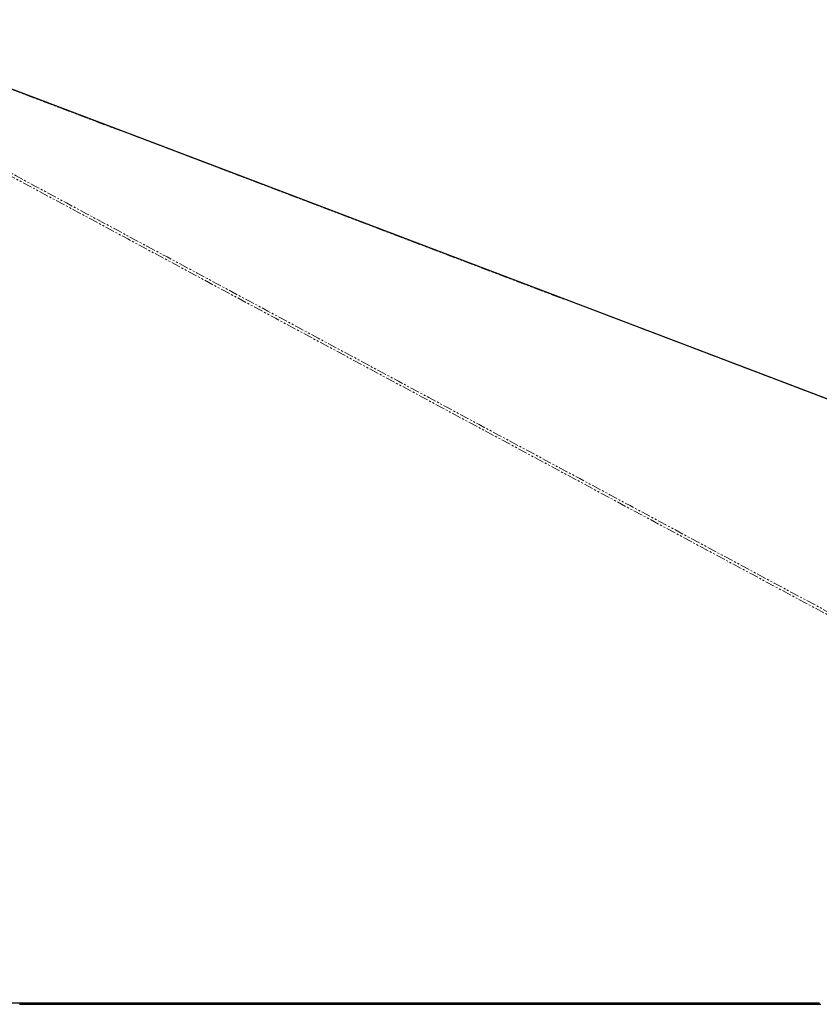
# Model space of a CAD drawing. Header units: millimetres. Extents: x 186 to 9508, y 327 to 8143.
# Tile 52 of 53: x 7883 to 8424, y 2849 to 3516. Entities that reach past the tile are written whole.
import ezdxf

# ---------------------------------------------------------------- set-up
doc = ezdxf.new("R2010")
doc.units = ezdxf.units.MM
doc.linetypes.add('PHANTOM', pattern=[12.7, 6.35, -1.27, 1.27, -1.27, 1.27, -1.27])

msp = doc.modelspace()

# ---------------------------------------------------------------- linework, layer by layer
at = {"color": 8, "linetype": 'PHANTOM', "lineweight": 18, "flags": 128}
for points in [[(9507.22, 2849.76), (8426.94, 3260.14), (8285.48, 3313.88), (8144.02, 3367.62), (8002.56, 3421.37), (7861.1, 3475.12), (7753.04, 3516.19)], [(8919.72, 2849.76), (8155.87, 3260.14), (8055.85, 3313.88), (7955.83, 3367.62), (7855.82, 3421.37), (7755.82, 3475.12), (7707.51, 3501.11)]]:
    msp.add_lwpolyline(points, dxfattribs=at)
at = {"color": 7, "linetype": 'Continuous', "lineweight": 25, "flags": 128}
for points in [[(8550.9, 3213.26), (8029.63, 3411.29), (7800.28, 3498.43), (7787.67, 3503.22), (7775.05, 3508.01), (7762.45, 3512.8), (7753.32, 3516.27)], [(7877.5, 2849.76), (7885.26, 2849.76), (7889.14, 2849.76), (7893.02, 2849.76), (7900.78, 2849.76), (7904.66, 2849.76), (7912.42, 2849.76), (7916.3, 2849.76), (7924.06, 2849.76), (7927.94, 2849.76), (7935.7, 2849.76), (7939.57, 2849.76), (7943.45, 2849.76), (7951.21, 2849.76), (7955.09, 2849.76), (7962.85, 2849.76), (7966.73, 2849.76), (7974.49, 2849.76), (7978.37, 2849.76), (7982.25, 2849.76), (7990.01, 2849.76), (7993.89, 2849.76), (8001.64, 2849.76), (8005.52, 2849.76), (8013.28, 2849.76), (8017.16, 2849.76), (8024.92, 2849.76), (8028.8, 2849.76), (8032.68, 2849.76), (8040.44, 2849.76), (8044.32, 2849.76), (8052.08, 2849.76), (8055.96, 2849.76), (8063.71, 2849.76), (8067.59, 2849.76), (8075.35, 2849.76), (8079.23, 2849.76), (8083.11, 2849.76), (8090.87, 2849.76), (8094.75, 2849.76), (8102.51, 2849.76), (8106.39, 2849.76), (8114.15, 2849.76), (8118.03, 2849.76), (8125.78, 2849.76), (8129.66, 2849.76), (8133.54, 2849.76), (8141.3, 2849.76), (8145.18, 2849.76), (8152.94, 2849.76), (8156.82, 2849.76), (8164.58, 2849.76), (8168.46, 2849.76), (8172.34, 2849.76), (8180.1, 2849.76), (8183.98, 2849.76), (8191.73, 2849.76), (8195.61, 2849.76), (8203.37, 2849.76), (8207.25, 2849.76), (8215.01, 2849.76), (8218.89, 2849.76), (8222.77, 2849.76), (8230.53, 2849.76), (8234.41, 2849.76), (8242.17, 2849.76), (8246.05, 2849.76), (8253.8, 2849.76), (8257.68, 2849.76), (8265.44, 2849.76), (8269.32, 2849.76), (8273.2, 2849.76), (8280.96, 2849.76), (8284.84, 2849.76), (8292.6, 2849.76), (8296.48, 2849.76), (8304.24, 2849.76), (8308.12, 2849.76), (8315.87, 2849.76), (8319.75, 2849.76), (8323.63, 2849.76), (8331.39, 2849.76), (8335.27, 2849.76), (8343.03, 2849.76), (8346.91, 2849.76), (8354.67, 2849.76), (8358.55, 2849.76), (8362.43, 2849.76), (8370.19, 2849.76), (8374.07, 2849.76), (8381.82, 2849.76), (8385.7, 2849.76), (8393.46, 2849.76), (8397.34, 2849.76), (8405.1, 2849.76), (8408.98, 2849.76), (8412.86, 2849.76), (8420.62, 2849.76), (8424.5, 2849.76)], [(7882.47, 2848.78), (7890.23, 2848.78), (7894.11, 2848.78), (7901.87, 2848.78), (7905.75, 2848.78), (7909.63, 2848.78), (7917.39, 2848.78), (7921.27, 2848.78), (7929.02, 2848.78), (7932.9, 2848.78), (7940.66, 2848.78), (7944.54, 2848.78), (7952.3, 2848.78), (7956.18, 2848.78), (7960.06, 2848.78), (7967.82, 2848.78), (7971.7, 2848.78), (7979.46, 2848.78), (7983.34, 2848.78), (7991.09, 2848.78), (7994.97, 2848.78), (7998.85, 2848.78), (8006.61, 2848.78), (8010.49, 2848.78), (8018.25, 2848.78), (8022.13, 2848.78), (8029.89, 2848.78), (8033.77, 2848.78), (8041.53, 2848.78), (8045.41, 2848.78), (8049.29, 2848.78), (8057.04, 2848.78), (8060.92, 2848.78), (8068.68, 2848.78), (8072.56, 2848.78), (8080.32, 2848.78), (8084.2, 2848.78), (8091.96, 2848.78), (8095.84, 2848.78), (8099.72, 2848.78), (8107.48, 2848.78), (8111.36, 2848.78), (8119.11, 2848.78), (8122.99, 2848.78), (8130.75, 2848.78), (8134.63, 2848.78), (8142.39, 2848.78), (8146.27, 2848.78), (8150.15, 2848.78), (8157.91, 2848.78), (8161.79, 2848.78), (8169.55, 2848.78), (8173.43, 2848.78), (8181.18, 2848.78), (8185.06, 2848.78), (8188.94, 2848.78), (8196.7, 2848.78), (8200.58, 2848.78), (8208.34, 2848.78), (8212.22, 2848.78), (8219.98, 2848.78), (8223.86, 2848.78), (8231.62, 2848.78), (8235.5, 2848.78), (8239.38, 2848.78), (8247.13, 2848.78), (8251.01, 2848.78), (8258.77, 2848.78), (8262.65, 2848.78), (8270.41, 2848.78), (8274.29, 2848.78), (8282.05, 2848.78), (8285.93, 2848.78), (8289.81, 2848.78), (8297.57, 2848.78), (8301.45, 2848.78), (8309.2, 2848.78), (8313.08, 2848.78), (8320.84, 2848.78), (8324.72, 2848.78), (8332.48, 2848.78), (8336.36, 2848.78), (8340.24, 2848.78), (8348, 2848.78), (8351.88, 2848.78), (8359.64, 2848.78), (8363.52, 2848.78), (8371.27, 2848.78), (8375.15, 2848.78), (8379.03, 2848.78), (8386.79, 2848.78), (8390.67, 2848.78), (8398.43, 2848.78), (8402.31, 2848.78), (8410.07, 2848.78), (8413.95, 2848.78), (8421.71, 2848.78), (8425.59, 2848.78)]]:
    msp.add_lwpolyline(points, dxfattribs=at)
at = {"color": 8, "linetype": 'PHANTOM', "lineweight": 18}
msp.add_open_spline([(7711.15, 3501.14), (7733.36, 3489.21), (7791.97, 3457.73), (7886.94, 3406.71), (7996.08, 3348.08), (8105.21, 3289.45), (8214.34, 3230.82), (8475.07, 3090.76), (8699.41, 2970.23), (8887.38, 2869.25)], degree=3, knots=[0, 0, 0, 0, 0.0566322, 0.1494145, 0.2421969, 0.3349793, 0.4277617, 0.5205441, 1, 1, 1, 1], dxfattribs=at)

doc.saveas('drawing.dxf')
